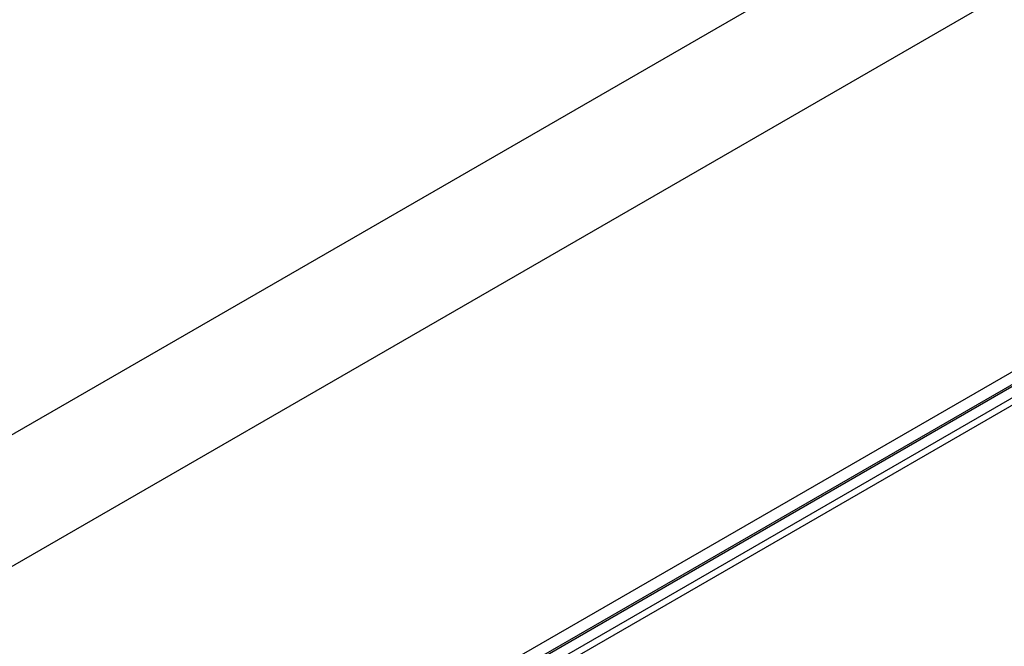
# Paper-space layout 'Sheet1' of a CAD drawing. Header units: millimetres. Extents: x -7 to 413, y -20 to 277.
# Tile 94 of 108: x 316.52 to 326.64, y 250.06 to 256.5. Entities that reach past the tile are written whole.
import ezdxf

# ---------------------------------------------------------------- set-up
doc = ezdxf.new("R2010")
doc.units = ezdxf.units.MM

psp = doc.layouts.new('Sheet1')

# ---------------------------------------------------------------- linework, layer by layer
at = {"color": 7, "linetype": 'Continuous', "lineweight": 25}
for p, q in [((326.58, 258.084), (301.328, 243.506)), ((328.611, 257.904), (303.296, 243.29)), ((332.721, 256.348), (306.869, 241.424)), ((332.742, 256.227), (307.12, 241.436)), ((332.772, 256.224), (307.15, 241.433)), ((332.772, 256.108), (307.351, 241.433)), ((332.69, 255.986), (314.517, 245.495))]:
    psp.add_line(p, q, dxfattribs=at)

doc.saveas('drawing.dxf')
